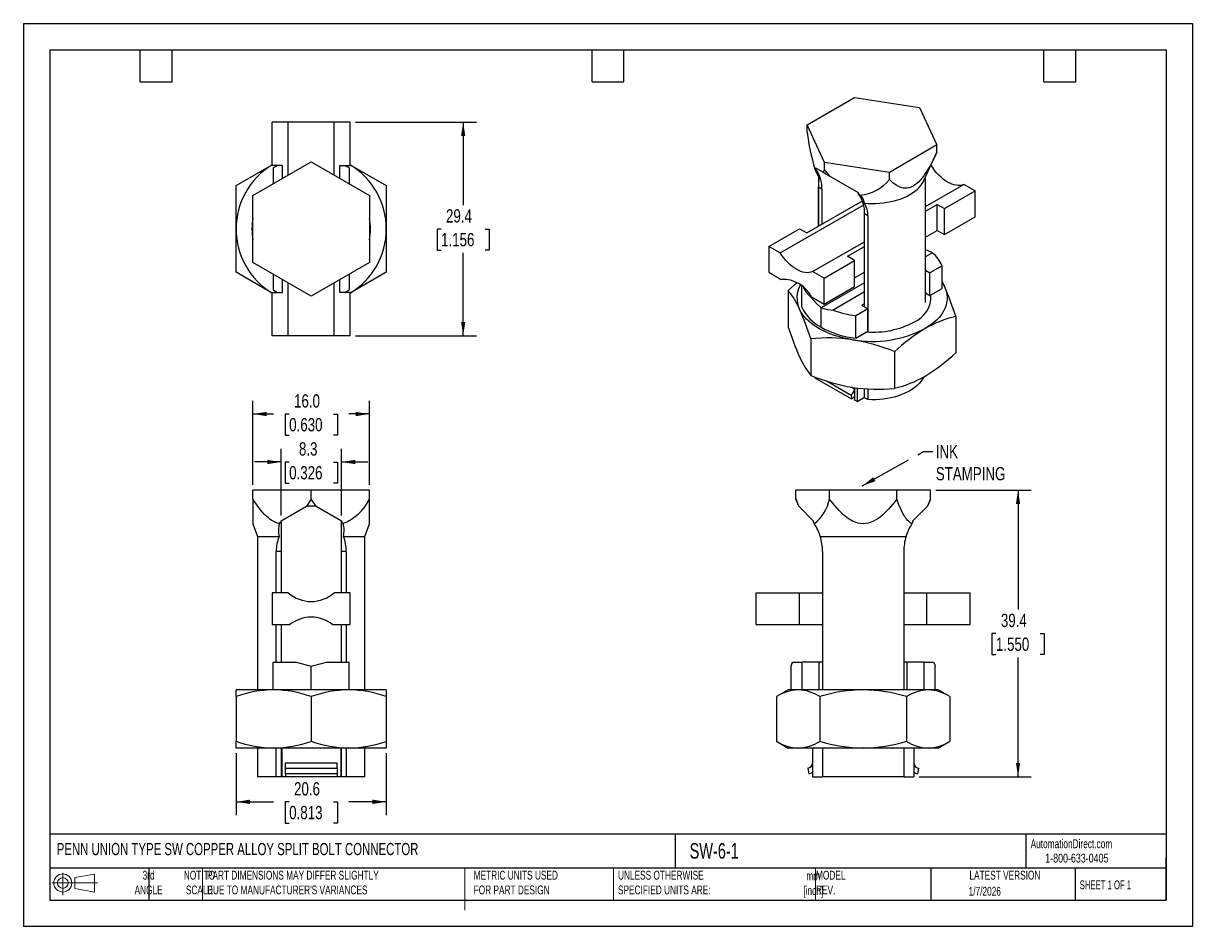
# Model space of a CAD drawing. Header units: millimetres. Extents: x 0 to 161, y 0 to 124.
import ezdxf

# ---------------------------------------------------------------- set-up
doc = ezdxf.new("R2010")
doc.units = ezdxf.units.MM
doc.header["$LTSCALE"] = 0.575
doc.linetypes.add('CENTERX2', pattern=[20.32, 12.7, -2.54, 2.54, -2.54])
doc.layers.add('DIMENSIONS', color=140, linetype='Continuous', lineweight=25)
doc.layers.add('TEXT', color=140, linetype='Continuous', lineweight=25)
doc.layers.add('SLD-DEFPOINTS', color=7, linetype='Continuous')
doc.styles.add('SLDTEXTSTYLE0', font='TXT', dxfattribs={"width": 0.7})
doc.styles.add('SLDTEXTSTYLE1', font='TXT', dxfattribs={"width": 0.65})
doc.styles.add('SLDTEXTSTYLE2', font='TXT', dxfattribs={"width": 0.75})
doc.dimstyles.new('SLDDIMSTYLE0', dxfattribs={"dimtxt": 1.825625, "dimasz": 1.89865, "dimexe": 0, "dimexo": 0.0625, "dimgap": 0.456406, "dimtad": 0, "dimtih": 1, "dimtoh": 1, "dimdec": 1, "dimrnd": 1e-09, "dimzin": 12, "dimdsep": 46, "dimtxsty": 'SLDTEXTSTYLE2', "dimsah": 1, "dimcen": 0.09, "dimadec": 0, "dimazin": 3, "dimtfac": 1, "dimtdec": 1, "dimtofl": 0, "dimtmove": 0, "dimatfit": 3, "dimfxl": 0, "dimfrac": 2, "dimtolj": 1, "dimtzin": 12, "dimarcsym": 0})
doc.dimstyles.new('SLDDIMSTYLE1', dxfattribs={"dimtxt": 1.825625, "dimasz": 1.89865, "dimexe": 0, "dimexo": 0.0625, "dimgap": 0.456406, "dimtad": 0, "dimtih": 1, "dimtoh": 1, "dimdec": 1, "dimrnd": 1e-09, "dimzin": 12, "dimdsep": 46, "dimtxsty": 'SLDTEXTSTYLE2', "dimsah": 1, "dimcen": 0.09, "dimadec": 0, "dimazin": 3, "dimtfac": 1, "dimtdec": 1, "dimtmove": 0, "dimatfit": 0, "dimfxl": 0, "dimfrac": 2, "dimtolj": 1, "dimtzin": 12, "dimarcsym": 0})
doc.dimstyles.new('SLDDIMSTYLE2', dxfattribs={"dimtxt": 1.825625, "dimasz": 1.89865, "dimexe": 0, "dimexo": 0.0625, "dimgap": 0.456406, "dimtad": 0, "dimtih": 1, "dimtoh": 1, "dimdec": 1, "dimrnd": 1e-09, "dimzin": 4, "dimdsep": 46, "dimtxsty": 'SLDTEXTSTYLE2', "dimsah": 1, "dimcen": 0.09, "dimadec": 0, "dimazin": 1, "dimtfac": 1, "dimtdec": 1, "dimtofl": 0, "dimtmove": 0, "dimatfit": 3, "dimfxl": 0, "dimfrac": 2, "dimtolj": 1, "dimtzin": 12, "dimarcsym": 0})
doc.dimstyles.new('SLDDIMSTYLE3', dxfattribs={"dimtxt": 0.18, "dimasz": 1.89865, "dimexe": 0, "dimexo": 0.0625, "dimgap": 0, "dimtad": 0, "dimtih": 1, "dimtoh": 1, "dimdec": 0, "dimrnd": 1e-09, "dimzin": 0, "dimdsep": 46, "dimtxsty": 'Standard', "dimsah": 1, "dimcen": 0.09, "dimadec": 0, "dimazin": 0, "dimtfac": 1.89865, "dimtdec": 0, "dimtofl": 0, "dimtmove": 0, "dimatfit": 3, "dimfxl": 0, "dimfrac": 2, "dimtolj": 1, "dimtzin": 0, "dimarcsym": 0})

# ---------------------------------------------------------------- blocks, each defined once
blk = doc.blocks.new('Block11')
at = {"color": 7, "linetype": 'Continuous', "lineweight": 18}
for p, q in [((0, 1.66), (6.25, 1.66)), ((1.49, 3.05), (1.49, 0)), ((3.15, 2.4), (5.85, 2.89)), ((3.15, 0.92), (3.15, 2.4)), ((5.85, 2.89), (5.85, 0.42)), ((3.15, 0.92), (5.85, 0.42))]:
    blk.add_line(p, q, dxfattribs=at)
for radius in [1.24, 0.739]:
    blk.add_circle((1.49, 1.66), radius, dxfattribs=at)
blk = doc.blocks.new('Block12')
at = {"layer": 'SLD-DEFPOINTS'}
blk.add_blockref('Block11', (0, 0), dxfattribs=at)
blk = doc.blocks.new('_D')
at = {"layer": 'DIMENSIONS'}
for p, q in [((29.23, 23.82), (29.23, 15.33)), ((49.87, 23.82), (49.87, 15.33)), ((29.23, 17.15), (34.36, 17.15)), ((36.52, 17.14), (35.96, 17.14)), ((35.96, 17.14), (35.96, 14.24)), ((42.59, 17.14), (43.14, 17.14)), ((43.14, 17.14), (43.14, 14.24)), ((49.87, 17.15), (44.74, 17.15)), ((35.96, 14.24), (36.52, 14.24)), ((43.14, 14.24), (42.59, 14.24))]:
    blk.add_line(p, q, dxfattribs=at)
for points in [[(29.23, 17.15), (31.13, 16.86), (31.13, 17.45)], [(49.87, 17.15), (47.97, 17.45), (47.97, 16.86)]]:
    blk.add_solid(points, dxfattribs=at)
at = {"layer": 'DIMENSIONS', "char_height": 1.826, "attachment_point": 1, "style": 'SLDTEXTSTYLE2'}
for s, insert in [('20.6', (37.19, 19.86)), ('0.813', (36.52, 16.59))]:
    blk.add_mtext(s, dxfattribs=dict(at, insert=insert))
blk = doc.blocks.new('_D_1')
at = {"layer": 'DIMENSIONS'}
for p, q in [((35.41, 56.52), (35.41, 65.69)), ((43.69, 56.52), (43.69, 65.69)), ((35.41, 63.86), (31.76, 63.86)), ((36.52, 63.85), (35.96, 63.85)), ((35.96, 63.85), (35.96, 60.95)), ((42.59, 63.85), (43.14, 63.85)), ((43.14, 63.85), (43.14, 60.95)), ((43.69, 63.86), (47.34, 63.86)), ((35.96, 60.95), (36.52, 60.95)), ((43.14, 60.95), (42.59, 60.95))]:
    blk.add_line(p, q, dxfattribs=at)
for points in [[(35.41, 63.86), (33.51, 64.15), (33.51, 63.57)], [(43.69, 63.86), (45.59, 63.57), (45.59, 64.15)]]:
    blk.add_solid(points, dxfattribs=at)
at = {"layer": 'DIMENSIONS', "char_height": 1.826, "attachment_point": 1, "style": 'SLDTEXTSTYLE2'}
for s, insert in [('8.3', (37.87, 66.57)), ('0.326', (36.52, 63.3))]:
    blk.add_mtext(s, dxfattribs=dict(at, insert=insert))
blk = doc.blocks.new('_D_2')
at = {"layer": 'DIMENSIONS'}
for p, q in [((31.55, 60.71), (31.55, 72.28)), ((47.55, 60.71), (47.55, 72.28)), ((31.55, 70.46), (34.36, 70.46)), ((36.52, 70.44), (35.96, 70.44)), ((35.96, 70.44), (35.96, 67.54)), ((42.59, 70.44), (43.14, 70.44)), ((43.14, 70.44), (43.14, 67.54)), ((47.55, 70.46), (44.74, 70.46)), ((35.96, 67.54), (36.52, 67.54)), ((43.14, 67.54), (42.59, 67.54))]:
    blk.add_line(p, q, dxfattribs=at)
for points in [[(31.55, 70.46), (33.45, 70.16), (33.45, 70.75)], [(47.55, 70.46), (45.65, 70.75), (45.65, 70.16)]]:
    blk.add_solid(points, dxfattribs=at)
at = {"layer": 'DIMENSIONS', "char_height": 1.826, "attachment_point": 1, "style": 'SLDTEXTSTYLE2'}
for s, insert in [('16.0', (37.19, 73.17)), ('0.630', (36.52, 69.9))]:
    blk.add_mtext(s, dxfattribs=dict(at, insert=insert))
blk = doc.blocks.new('_D_3')
at = {"layer": 'DIMENSIONS'}
for p, q in [((45.64, 110.57), (62.25, 110.57)), ((60.43, 110.57), (60.43, 99.17)), ((57.39, 95.87), (56.84, 95.87)), ((56.84, 95.87), (56.84, 92.97)), ((63.46, 95.87), (64.02, 95.87)), ((64.02, 95.87), (64.02, 92.97)), ((56.84, 92.97), (57.39, 92.97)), ((60.43, 81.2), (60.43, 92.6)), ((64.02, 92.97), (63.46, 92.97)), ((45.64, 81.2), (62.25, 81.2))]:
    blk.add_line(p, q, dxfattribs=at)
for points in [[(60.43, 110.57), (60.14, 108.67), (60.72, 108.67)], [(60.43, 81.2), (60.72, 83.1), (60.14, 83.1)]]:
    blk.add_solid(points, dxfattribs=at)
at = {"layer": 'DIMENSIONS', "char_height": 1.826, "attachment_point": 1, "style": 'SLDTEXTSTYLE2'}
for s, insert in [('29.4', (58.07, 98.6)), ('1.156', (57.39, 95.33))]:
    blk.add_mtext(s, dxfattribs=dict(at, insert=insert))
blk = doc.blocks.new('_D_4')
at = {"layer": 'DIMENSIONS'}
for p, q in [((125.36, 59.98), (138.49, 59.98)), ((136.67, 59.98), (136.67, 43.58)), ((133.63, 40.28), (133.08, 40.28)), ((133.08, 40.28), (133.08, 37.38)), ((139.7, 40.28), (140.26, 40.28)), ((140.26, 40.28), (140.26, 37.38)), ((133.08, 37.38), (133.63, 37.38)), ((136.67, 20.61), (136.67, 37.01)), ((140.26, 37.38), (139.7, 37.38)), ((123.09, 20.61), (138.49, 20.61))]:
    blk.add_line(p, q, dxfattribs=at)
for points in [[(136.67, 59.98), (136.38, 58.08), (136.96, 58.08)], [(136.67, 20.61), (136.96, 22.51), (136.38, 22.51)]]:
    blk.add_solid(points, dxfattribs=at)
at = {"layer": 'DIMENSIONS', "char_height": 1.826, "attachment_point": 1, "style": 'SLDTEXTSTYLE2'}
for s, insert in [('39.4', (134.31, 43)), ('1.550', (133.63, 39.73))]:
    blk.add_mtext(s, dxfattribs=dict(at, insert=insert))

msp = doc.modelspace()

# ---------------------------------------------------------------- linework, layer by layer
at = {"color": 7, "linetype": 'Continuous'}
for p, q in [((0, 124.14), (0, 0)), ((0, 124.14), (160.66, 124.14)), ((160.66, 124.14), (160.66, 0)), ((160.66, 0), (0, 0))]:
    msp.add_line(p, q, dxfattribs=at)
for p, q in [((107.68, 110.19), (114.21, 113.96)), ((114.21, 113.96), (123.14, 112.58)), ((123.14, 112.58), (125.53, 107.43)), ((36.4, 110.57), (34.19, 110.57)), ((34.19, 104.62), (34.19, 110.57)), ((36.4, 103.31), (36.4, 110.57)), ((42.7, 110.57), (36.4, 110.57)), ((42.7, 103.31), (42.7, 110.57)), ((44.91, 110.57), (42.7, 110.57)), ((44.91, 104.62), (44.91, 110.57)), ((110.07, 105.04), (107.68, 110.19)), ((107.68, 109.21), (107.68, 110.19)), ((125.53, 107.43), (119, 103.66)), ((123.72, 102.53), (125.53, 106.46)), ((125.53, 106.45), (125.53, 107.43)), ((29.23, 101.84), (34.19, 104.71)), ((31.55, 100.51), (39.55, 105.13)), ((35.62, 104.62), (34.19, 104.62)), ((35.62, 102.85), (35.62, 104.62)), ((39.55, 105.13), (47.55, 100.51)), ((43.49, 104.62), (44.91, 104.62)), ((43.49, 102.85), (43.49, 104.62)), ((44.91, 104.71), (49.87, 101.84)), ((110.07, 104.06), (110.07, 105.04)), ((119, 103.66), (110.07, 105.04)), ((124.64, 104.51), (124.76, 104.58)), ((124.76, 104.58), (124.69, 104.62)), ((34.33, 104.28), (34.33, 102.11)), ((44.77, 104.28), (44.77, 102.11)), ((108.84, 104.28), (109.88, 103.68)), ((108.84, 104.15), (108.84, 104.28)), ((109.24, 103.19), (109.24, 96.26)), ((110.07, 104.06), (109.88, 103.68)), ((110.81, 103.14), (110.07, 104.06)), ((110.81, 103.14), (114.69, 100.9)), ((119, 102.68), (119, 103.66)), ((123.97, 85.78), (123.97, 103.07)), ((29.23, 95.89), (29.23, 101.84)), ((34.33, 102.13), (34.27, 102.08)), ((44.83, 102.08), (44.77, 102.13)), ((49.87, 101.84), (49.87, 95.89)), ((109.73, 101.35), (109.26, 101.62)), ((109.26, 96.28), (109.26, 101.62)), ((109.73, 101.35), (109.73, 96.55)), ((123.97, 98.98), (129.22, 102.01)), ((130.78, 101.11), (129.22, 102.01)), ((31.55, 91.27), (31.55, 100.51)), ((47.55, 100.51), (47.55, 91.27)), ((107.65, 95.35), (115.29, 99.76)), ((114.69, 100.9), (114.69, 100.77)), ((126.57, 98.68), (130.78, 101.11)), ((130.78, 97.54), (130.78, 101.11)), ((104, 92.59), (115.46, 99.21)), ((123.97, 98.34), (125.56, 99.26)), ((125.56, 99.26), (126.57, 98.68)), ((125.56, 95.69), (125.56, 99.26)), ((126.57, 95.11), (126.57, 98.68)), ((116.05, 97.7), (115.58, 97.97)), ((115.58, 85.18), (115.58, 97.97)), ((116.05, 97.7), (116.05, 81.73)), ((126.57, 95.11), (130.78, 97.54)), ((29.23, 89.93), (29.23, 95.89)), ((31.55, 95.89), (31.42, 95.89)), ((47.55, 95.89), (47.69, 95.89)), ((49.87, 95.89), (49.87, 89.93)), ((102.43, 93.49), (106.64, 95.92)), ((106.64, 95.92), (107.65, 95.35)), ((123.97, 94.78), (125.56, 95.69)), ((125.56, 95.69), (126.57, 95.11)), ((102.43, 93.49), (102.43, 89.93)), ((104, 92.59), (102.43, 93.49)), ((108.45, 90.02), (115.58, 94.14)), ((113.22, 92.13), (115.58, 93.5)), ((114.22, 91.55), (113.22, 92.13)), ((124.91, 92.62), (123.97, 92.07)), ((39.55, 86.65), (31.55, 91.27)), ((47.55, 91.27), (39.55, 86.65)), ((110.01, 89.12), (108.45, 90.02)), ((110.01, 89.12), (114.22, 91.55)), ((114.22, 87.99), (114.22, 91.55)), ((123.97, 90.21), (124.57, 89.86)), ((126.23, 90.82), (124.57, 89.86)), ((126.23, 87.71), (126.23, 90.82)), ((34.19, 87.07), (29.23, 89.93)), ((34.27, 89.7), (34.33, 89.65)), ((34.33, 89.66), (34.33, 87.5)), ((35.62, 87.16), (35.62, 88.92)), ((36.4, 81.2), (36.4, 88.47)), ((42.7, 81.2), (42.7, 88.47)), ((43.49, 87.16), (43.49, 88.92)), ((44.77, 89.65), (44.83, 89.7)), ((44.77, 89.66), (44.77, 87.5)), ((49.87, 89.93), (44.91, 87.07)), ((102.43, 89.93), (104.14, 88.94)), ((115.58, 88.48), (109.62, 85.03)), ((110.01, 85.56), (110.01, 89.12)), ((114.22, 89.15), (115.58, 89.93)), ((124.57, 86.75), (124.57, 89.86)), ((34.19, 81.2), (34.19, 87.16)), ((34.19, 87.16), (35.62, 87.16)), ((44.91, 87.16), (43.49, 87.16)), ((44.91, 81.2), (44.91, 87.16)), ((105.1, 87.44), (105.1, 82.41)), ((106.98, 85.12), (106.98, 88.03)), ((110.01, 85.56), (114.22, 87.99)), ((115.58, 87.23), (111.25, 84.73)), ((123.97, 87.1), (124.57, 86.75)), ((124.57, 86.75), (126.23, 87.71)), ((108.3, 86.54), (110.01, 85.56)), ((108.4, 86.49), (108.3, 86.43)), ((115.58, 85.62), (115.2, 85.4)), ((115.2, 85.4), (116.02, 84.93)), ((109.62, 82.38), (109.62, 85.03)), ((116.02, 84.93), (114.36, 83.97)), ((114.36, 80.86), (114.36, 83.97)), ((116.02, 81.82), (116.02, 84.93)), ((128.11, 83.88), (128.11, 78.85)), ((36.4, 81.2), (34.19, 81.2)), ((42.7, 81.2), (36.4, 81.2)), ((44.91, 81.2), (42.7, 81.2)), ((108.18, 80.8), (108.18, 75.77)), ((114.36, 80.86), (116.02, 81.82)), ((119.69, 79.02), (119.69, 73.99)), ((108.81, 75.4), (108.79, 75.54)), ((113.84, 72.49), (108.81, 75.4)), ((110.45, 74.95), (113.74, 73.05)), ((113.79, 74.15), (114.19, 73.92)), ((114.19, 73.92), (114.19, 72.85)), ((114.55, 74.05), (114.55, 72.16)), ((115.58, 72.7), (115.58, 73.95)), ((116.05, 73.91), (116.05, 72.43)), ((113.74, 73.05), (113.84, 72.49)), ((114.19, 72.85), (114.19, 72.37)), ((114.55, 72.16), (114.19, 72.37)), ((114.55, 72.16), (115.58, 72.76)), ((116.05, 72.43), (115.58, 72.7)), ((31.55, 58.77), (31.55, 59.98)), ((39.55, 59.98), (31.55, 59.98)), ((39.55, 58.77), (39.55, 59.98)), ((47.55, 59.98), (39.55, 59.98)), ((47.55, 58.77), (47.55, 59.98)), ((106.15, 58.77), (106.15, 59.98)), ((110.77, 59.98), (106.15, 59.98)), ((110.77, 58.77), (110.77, 59.98)), ((120.01, 59.98), (110.77, 59.98)), ((120.01, 58.77), (120.01, 59.98)), ((124.63, 59.98), (120.01, 59.98)), ((124.63, 58.77), (124.63, 59.98)), ((39.55, 58.77), (38.89, 57.79)), ((38.89, 57.79), (38.98, 57.85)), ((38.98, 57.85), (40.12, 57.85)), ((40.21, 57.79), (39.55, 58.77)), ((40.12, 57.85), (40.21, 57.79)), ((106.15, 58.78), (106.49, 57.85)), ((106.53, 57.79), (106.15, 58.77)), ((106.49, 57.85), (106.5, 57.85)), ((124.63, 58.77), (124.24, 57.79)), ((124.27, 57.85), (124.29, 57.85)), ((124.29, 57.85), (124.63, 58.77)), ((35.41, 55.78), (38.89, 57.79)), ((40.21, 57.79), (43.69, 55.78)), ((106.53, 57.79), (108.54, 55.78)), ((122.23, 55.78), (124.24, 57.79)), ((31.55, 55.37), (32.19, 53.63)), ((35.41, 55.62), (35.41, 55.78)), ((35.41, 55.62), (35.41, 51.56)), ((43.69, 55.78), (43.69, 55.62)), ((43.69, 51.56), (43.69, 55.62)), ((46.92, 53.63), (47.55, 55.37)), ((108.54, 55.78), (108.54, 55.62)), ((122.23, 55.62), (122.23, 55.78)), ((32.19, 53.63), (32.19, 32.55)), ((32.19, 53.63), (35.13, 53.63)), ((43.98, 53.63), (46.92, 53.63)), ((46.92, 32.55), (46.92, 53.63)), ((109.5, 53.63), (121.28, 53.63)), ((35.41, 51.56), (34.75, 51.56)), ((34.75, 45.88), (34.75, 51.56)), ((35.41, 51.56), (35.41, 45.88)), ((44.36, 51.56), (43.69, 51.56)), ((43.69, 45.88), (43.69, 51.56)), ((44.36, 51.56), (44.36, 45.88)), ((109.8, 51.56), (109.8, 32.55)), ((120.97, 51.56), (120.97, 32.55)), ((36.4, 45.88), (34.19, 45.88)), ((34.19, 45.88), (34.19, 41.52)), ((44.91, 45.88), (42.7, 45.88)), ((44.91, 41.52), (44.91, 45.88)), ((100.7, 41.52), (100.7, 45.88)), ((100.7, 45.88), (106.66, 45.88)), ((106.66, 41.52), (106.66, 45.88)), ((106.66, 45.88), (109.8, 45.88)), ((120.97, 45.88), (124.12, 45.88)), ((124.12, 41.52), (124.12, 45.88)), ((124.12, 45.88), (130.07, 45.88)), ((130.07, 41.52), (130.07, 45.88)), ((34.19, 41.52), (36.61, 41.52)), ((34.75, 36.36), (34.75, 41.52)), ((35.41, 41.52), (35.41, 36.36)), ((42.49, 41.52), (44.91, 41.52)), ((43.69, 36.36), (43.69, 41.52)), ((44.36, 41.52), (44.36, 36.36)), ((100.7, 41.52), (106.66, 41.52)), ((106.66, 41.52), (109.8, 41.52)), ((120.97, 41.52), (124.12, 41.52)), ((124.12, 41.52), (130.07, 41.52)), ((34.33, 32.55), (34.33, 36.36)), ((34.33, 36.36), (37.47, 36.36)), ((37.47, 36.36), (39.55, 35.8)), ((39.55, 35.8), (41.64, 36.36)), ((39.55, 32.55), (39.55, 35.8)), ((41.64, 36.36), (44.77, 36.36)), ((44.77, 32.55), (44.77, 36.36)), ((105.51, 32.55), (105.51, 35.8)), ((105.73, 36.36), (107, 36.36)), ((107, 32.55), (107, 36.36)), ((109.34, 36.36), (107, 36.36)), ((109.34, 32.55), (109.34, 36.36)), ((109.8, 36.36), (109.34, 36.36)), ((121.43, 36.36), (120.97, 36.36)), ((121.43, 32.55), (121.43, 36.36)), ((123.78, 36.36), (121.43, 36.36)), ((123.78, 32.55), (123.78, 36.36)), ((123.78, 36.36), (125.04, 36.36)), ((125.27, 32.55), (125.27, 35.8)), ((29.23, 31.63), (29.23, 32.55)), ((34.39, 32.55), (29.23, 32.55)), ((44.71, 32.55), (34.39, 32.55)), ((49.87, 32.55), (44.71, 32.55)), ((49.87, 32.55), (49.87, 31.63)), ((105.07, 32.55), (103.47, 31.62)), ((106.45, 32.55), (105.07, 32.55)), ((115.39, 32.55), (106.45, 32.55)), ((124.32, 32.55), (115.39, 32.55)), ((125.71, 32.55), (124.32, 32.55)), ((127.3, 31.62), (125.71, 32.55)), ((29.23, 31.63), (29.23, 25.47)), ((39.55, 31.63), (39.55, 25.47)), ((49.87, 31.63), (49.87, 25.47)), ((103.47, 31.63), (103.47, 25.47)), ((109.43, 31.63), (109.43, 25.47)), ((121.34, 31.63), (121.34, 25.47)), ((127.3, 31.63), (127.3, 25.47)), ((29.23, 24.55), (29.23, 25.47)), ((34.39, 24.55), (29.23, 24.55)), ((32.19, 24.55), (32.19, 20.61)), ((44.71, 24.55), (34.39, 24.55)), ((34.75, 20.61), (34.75, 24.55)), ((35.41, 24.55), (35.41, 20.61)), ((35.49, 24.55), (35.49, 20.61)), ((43.62, 24.55), (43.62, 20.61)), ((43.69, 20.61), (43.69, 24.55)), ((44.36, 24.55), (44.36, 20.61)), ((49.87, 24.55), (44.71, 24.55)), ((46.92, 20.61), (46.92, 24.55)), ((49.87, 25.47), (49.87, 24.55)), ((103.47, 25.47), (105.07, 24.55)), ((106.45, 24.55), (105.07, 24.55)), ((115.39, 24.55), (106.45, 24.55)), ((108.41, 24.55), (108.41, 20.61)), ((109.8, 24.55), (109.8, 20.61)), ((124.32, 24.55), (115.39, 24.55)), ((120.97, 24.55), (120.97, 20.61)), ((122.36, 24.55), (122.36, 20.61)), ((125.71, 24.55), (124.32, 24.55)), ((125.71, 24.55), (127.3, 25.47)), ((36, 21.76), (36, 22.51)), ((36, 22.51), (43.11, 22.51)), ((43.11, 21.76), (43.11, 22.51)), ((36, 21.76), (43.11, 21.76)), ((36, 21.01), (36, 21.76)), ((43.11, 21.01), (36, 21.01)), ((36, 21.01), (36, 20.61)), ((43.11, 21.76), (43.11, 21.01)), ((43.11, 21.01), (43.11, 20.61)), ((107.78, 21.76), (107.92, 21.01)), ((122.99, 21.76), (122.86, 21.01)), ((34.75, 20.61), (32.19, 20.61)), ((35.41, 20.61), (34.75, 20.61)), ((36, 20.61), (35.49, 20.61)), ((43.11, 20.61), (36, 20.61)), ((43.62, 20.61), (43.11, 20.61)), ((44.36, 20.61), (43.69, 20.61)), ((46.92, 20.61), (44.36, 20.61)), ((108.41, 20.61), (109.8, 20.61)), ((120.97, 20.61), (109.8, 20.61)), ((120.97, 20.61), (122.36, 20.61))]:
    msp.add_line(p, q)
at = {"color": 140, "linetype": 'Continuous', "lineweight": 18}
for p, q in [((24.63, 8.03), (24.63, 3.65)), ((60.65, 8.03), (60.65, 3.65)), ((60.65, 6.67), (60.65, 2.28)), ((81.07, 8.03), (81.07, 3.65)), ((108.85, 8.03), (108.85, 3.65))]:
    msp.add_line(p, q, dxfattribs=at)
at = {"flags": 128}
for points in [[(125.53, 106.45), (125.33, 106.02), (125.13, 105.61), (124.93, 105.21), (124.73, 104.84), (124.53, 104.49), (124.34, 104.15), (124.14, 103.84), (123.93, 103.5), (123.71, 103.2), (123.49, 102.91), (123.28, 102.66), (123.02, 102.38), (122.77, 102.15), (122.51, 101.95), (122.26, 101.78), (122.01, 101.66), (121.75, 101.56), (121.58, 101.52), (121.41, 101.5), (121.24, 101.49), (121.07, 101.49), (120.9, 101.51), (120.72, 101.55), (120.55, 101.6), (120.38, 101.67), (119.92, 101.91), (119.46, 102.25), (119, 102.68)], [(34.93, 104.62), (34.7, 104.49), (34.33, 104.28)], [(44.77, 104.28), (44.41, 104.49), (44.18, 104.62)], [(129.22, 102.01), (128.98, 101.93), (128.73, 101.88), (128.46, 101.87), (128.18, 101.89), (127.89, 101.95), (127.59, 102.04), (127.29, 102.16), (126.99, 102.32), (126.69, 102.52), (126.38, 102.74), (126.09, 102.99), (125.8, 103.26), (125.52, 103.56), (125.25, 103.88), (125, 104.23), (124.76, 104.58)], [(108.76, 104.13), (108.8, 104.14), (108.84, 104.15)], [(109.88, 103.68), (109.9, 103.68), (109.92, 103.68)], [(110.73, 103.21), (110.77, 103.17), (110.81, 103.14)], [(115.57, 99.42), (116.09, 99.39), (116.62, 99.38), (117.14, 99.39), (117.66, 99.42), (118.18, 99.47), (118.69, 99.55), (119.19, 99.64), (119.67, 99.76), (120.14, 99.9), (120.59, 100.05), (121.02, 100.22), (121.43, 100.41), (121.81, 100.62), (122.17, 100.84), (122.5, 101.08), (122.8, 101.33), (123.07, 101.59), (123.3, 101.86), (123.51, 102.14), (123.67, 102.43), (123.72, 102.53)], [(114.69, 100.77), (114.85, 100.65), (114.96, 100.55)], [(108.45, 90.02), (108.21, 89.94), (107.96, 89.89), (107.69, 89.88), (107.41, 89.9), (107.12, 89.96), (106.83, 90.05), (106.53, 90.18), (106.22, 90.34), (105.92, 90.53), (105.62, 90.75), (105.32, 91), (105.03, 91.27), (104.75, 91.57), (104.49, 91.9), (104.23, 92.24), (104, 92.59)], [(124.91, 92.62), (124.21, 92.91), (123.97, 92.98)], [(105.1, 87.44), (105.95, 88.2), (106.33, 88.51)], [(126.23, 88.65), (126.27, 88.59), (126.57, 87.96)], [(126.23, 88.56), (126.39, 88.31), (126.57, 87.96)], [(34.33, 87.5), (34.7, 87.28), (34.93, 87.16)], [(44.18, 87.16), (44.41, 87.28), (44.77, 87.5)], [(126.57, 87.96), (126.72, 87.6), (126.83, 87.24), (126.89, 86.87), (126.92, 86.51), (126.91, 86.14), (126.86, 85.77), (126.78, 85.41), (126.65, 85.05), (126.49, 84.7), (126.28, 84.35), (126.05, 84.01), (125.77, 83.68), (125.46, 83.36), (125.12, 83.05), (124.74, 82.75), (124.34, 82.47), (123.9, 82.2)], [(108.3, 86.43), (109, 85.63), (109.62, 85.03)], [(113.94, 80.66), (113.33, 80.77), (112.73, 80.89), (112.15, 81.04), (111.58, 81.21), (111.04, 81.4), (110.51, 81.61), (110.01, 81.83), (109.54, 82.07), (109.09, 82.33), (108.67, 82.61), (108.28, 82.9), (107.92, 83.2), (107.59, 83.51), (107.3, 83.84), (107.04, 84.18), (106.82, 84.52), (106.64, 84.87)], [(109.62, 85.03), (110.5, 84.84), (111.25, 84.73)], [(123.72, 75.56), (123.68, 75.48), (123.51, 75.19), (123.31, 74.91), (123.08, 74.63), (122.81, 74.37), (122.51, 74.12), (122.17, 73.88), (121.81, 73.66), (121.43, 73.45), (121.02, 73.26), (120.58, 73.09), (120.13, 72.93), (119.66, 72.79), (119.17, 72.68), (118.67, 72.58), (118.15, 72.51), (117.63, 72.45), (117.11, 72.42), (116.58, 72.41), (116.05, 72.43)], [(35.17, 55.41), (34.89, 55.47), (34.61, 55.58), (34.33, 55.71), (34.05, 55.88), (33.86, 56.02), (33.67, 56.17), (33.48, 56.33), (33.29, 56.51), (33.1, 56.71), (32.59, 57.3), (32.08, 57.98), (31.55, 58.77)], [(31.55, 58.77), (31.55, 58.39), (31.55, 58.03), (31.55, 57.69), (31.55, 57.37), (31.55, 57.08), (31.55, 56.81), (31.55, 56.56), (31.55, 56.3), (31.55, 56.08), (31.55, 55.89), (31.55, 55.72), (31.55, 55.57), (31.55, 55.46), (31.55, 55.39), (31.55, 55.37)], [(47.55, 55.37), (47.55, 55.37), (47.55, 55.4), (47.55, 55.46), (47.55, 55.53), (47.55, 55.62), (47.55, 55.73), (47.55, 55.86), (47.55, 56), (47.55, 56.17), (47.55, 56.36), (47.55, 56.56), (47.55, 57.18), (47.55, 57.92), (47.55, 58.77)], [(106.5, 57.85), (106.52, 57.82), (106.53, 57.79)], [(120.01, 58.77), (119.72, 58.39), (119.44, 58.03), (119.15, 57.69), (118.87, 57.37), (118.6, 57.08), (118.32, 56.81), (118.05, 56.56), (117.74, 56.3), (117.43, 56.08), (117.12, 55.89), (116.82, 55.72), (116.46, 55.57), (116.1, 55.46), (115.74, 55.39), (115.38, 55.37), (115.02, 55.4), (114.66, 55.46), (114.42, 55.53), (114.18, 55.62), (113.94, 55.73), (113.7, 55.86), (113.45, 56), (113.21, 56.17), (112.96, 56.36), (112.72, 56.56), (112.08, 57.18), (111.43, 57.92), (110.77, 58.77)], [(122.09, 55.41), (121.93, 55.47), (121.77, 55.58), (121.61, 55.71), (121.45, 55.88), (121.34, 56.02), (121.23, 56.17), (121.12, 56.33), (121.01, 56.51), (120.9, 56.71), (120.61, 57.3), (120.31, 57.98), (120.01, 58.77)], [(124.24, 57.79), (124.26, 57.82), (124.27, 57.85)], [(35.17, 55.41), (35.3, 55.53), (35.41, 55.62)], [(43.69, 55.62), (43.83, 55.5), (43.94, 55.41)], [(108.54, 55.62), (108.62, 55.5), (108.68, 55.41)], [(122.23, 55.62), (122.15, 55.5), (122.09, 55.41)], [(105.51, 35.8), (105.58, 36.11), (105.73, 36.36)], [(125.04, 36.36), (125.22, 36.05), (125.27, 35.8)]]:
    msp.add_lwpolyline(points, dxfattribs=at)
for centre, radius, start, end in [((134.64, 112.29), 27.13, 186.526, 197.5053), ((39.55, 95.89), 10.32, 121.2807, 180), ((39.55, 95.89), 10.32, 0, 58.7193), ((92.74, 95.44), 18.22, 24.5991, 28.4736), ((105.63, 101.58), 4.1, 356.7736, 38.6896), ((121.88, 101.86), 12.62, 174.6651, 181.0578), ((114.51, 110.7), 8.39, 236.8136, 243.1918), ((114.44, 106.44), 5.92, 275.1194, 320.4535), ((111.49, 98.2), 4.1, 356.7736, 38.6896), ((113.64, 99.11), 1.96, 8.9241, 47.3027), ((112.65, 97.67), 3.4, 0.557, 30.9433), ((39.55, 95.89), 8.14, 169.5503, 180), ((39.55, 95.89), 8.14, 0, 10.4497), ((39.55, 95.89), 10.32, 180, 238.7193), ((39.55, 95.89), 8.14, 180, 190.4497), ((39.55, 95.89), 10.32, 301.2807, 0), ((39.55, 95.89), 8.14, 349.5503, 0), ((121.7, 88.88), 4.93, 23.2077, 49.3475), ((104.41, 84.6), 4.35, 26.5035, 93.5018), ((95.48, 79.92), 12.21, 23.9196, 38.0158), ((109.91, 86.42), 3.62, 150.3501, 205.2691), ((111.73, 90.36), 5.21, 208.1345, 228.8858), ((120.86, 86.64), 3.85, 292.8542, 2.8131), ((91.51, 72.36), 38.37, 17.4736, 23.9822), ((72.64, 69.68), 37.24, 17.3746, 24.0812), ((112.3, 87.6), 5.87, 205.0093, 242.7946), ((116.23, 98.35), 14.5, 249.9087, 262.6015), ((131.78, 68.57), 15.74, 103.453, 120.016), ((140.64, 93.53), 37.24, 197.3746, 204.0812), ((115.89, 93.78), 13.01, 241.1767, 263.2585), ((116.62, 96.28), 15.85, 260.2465, 297.3396), ((116.75, 93.72), 12.02, 265.8637, 297.8111), ((136.81, 60.74), 25.04, 121.0346, 133.1389), ((110.5, 57.24), 23.67, 81.6461, 95.6147), ((109.65, 54.75), 26.27, 67.5269, 80.6094), ((110.99, 97.13), 25.04, 301.0346, 313.1389), ((117.8, 83.29), 12.21, 203.9196, 218.0158), ((118.22, 100.04), 26.27, 247.5269, 260.6094), ((116.03, 89.3), 15.74, 283.453, 300.016), ((113, 73.98), 1.19, 308.6908, 357.0927), ((117.37, 97.54), 23.67, 261.6461, 275.6147), ((112.49, 74.2), 2.17, 308.3585, 321.5031), ((41.45, 61.71), 6.77, 291.5633, 334.3476), ((105.03, 60), 5.87, 308.4584, 347.9357), ((38.64, 54.44), 3.6, 164.4308, 193.0368), ((40.47, 54.44), 3.6, 346.9638, 15.5685), ((102.66, 51.56), 7.14, 16.8128, 32.5759), ((128.1, 51.57), 7.13, 147.4168, 163.1945), ((40.32, 51.61), 5.57, 158.7287, 180.4467), ((38.79, 51.61), 5.57, 359.5509, 21.2737), ((102.67, 51.57), 7.13, 359.9934, 16.8194), ((128.11, 51.56), 7.14, 163.1872, 180), ((39.55, 49.45), 4.76, 228.5904, 311.4096), ((39.55, 37.77), 4.76, 51.8751, 128.1249), ((34.65, 16.19), 16.36, 90.9098, 109.3463), ((34.17, 16.41), 16.14, 70.5286, 89.2152), ((44.97, 16.19), 16.36, 90.9098, 109.3463), ((44.49, 16.41), 16.14, 70.5286, 89.2152), ((106.69, 26.49), 6.06, 92.2811, 122.1031), ((106.25, 26.61), 5.94, 57.5936, 88.0222), ((115.66, 11.04), 21.51, 90.739, 106.8489), ((115.15, 11.3), 21.24, 73.0494, 89.3627), ((124.56, 26.49), 6.06, 92.2811, 122.1031), ((124.12, 26.61), 5.94, 57.5936, 88.0222), ((34.61, 40.69), 16.14, 250.5286, 269.2152), ((34.13, 40.9), 16.36, 270.9098, 289.3463), ((44.93, 40.69), 16.14, 250.5286, 269.2152), ((44.45, 40.9), 16.36, 270.9098, 289.3463), ((106.66, 30.48), 5.94, 237.5936, 268.0222), ((106.21, 30.6), 6.06, 272.2811, 302.1031), ((115.62, 45.79), 21.24, 253.0494, 269.3627), ((115.11, 46.06), 21.51, 270.739, 286.8489), ((124.53, 30.48), 5.94, 237.5936, 268.0222), ((124.08, 30.6), 6.06, 272.2811, 302.1031), ((107.65, 22.51), 0.762, 280, 0), ((123.12, 22.51), 0.762, 180, 260), ((107.65, 22.51), 1.52, 280, 300), ((123.12, 22.51), 1.52, 240, 260)]:
    msp.add_arc(centre, radius, start, end)
at = {"layer": 'TEXT'}
for p, q in [((3.65, 120.49), (157, 120.49)), ((3.65, 120.49), (3.65, 3.65)), ((16.07, 116.11), (16.07, 120.49)), ((20.45, 116.11), (20.45, 120.49)), ((78.14, 116.11), (78.14, 120.49)), ((82.52, 116.11), (82.52, 120.49)), ((140.21, 116.11), (140.21, 120.49)), ((144.59, 116.11), (144.59, 120.49)), ((157, 120.49), (157, 3.65)), ((16.07, 116.11), (20.45, 116.11)), ((78.14, 116.11), (82.52, 116.11)), ((140.21, 116.11), (144.59, 116.11)), ((157, 12.72), (3.65, 12.72)), ((89.56, 12.72), (89.56, 8.03)), ((137.76, 12.72), (137.76, 8.03)), ((157, 3.65), (157, 9.49)), ((157, 8.03), (3.65, 8.03)), ((17.25, 8.03), (17.25, 3.65)), ((124.67, 8.03), (124.67, 3.65)), ((144.53, 8.03), (144.53, 3.65)), ((3.65, 3.65), (157, 3.65))]:
    msp.add_line(p, q, dxfattribs=at)

# ---------------------------------------------------------------- block references
at = {"layer": 'SLD-DEFPOINTS'}
msp.add_blockref('Block12', (3.93, 4.34), dxfattribs=at)

# ---------------------------------------------------------------- texts
at = {"layer": 'TEXT', "linetype": 'CENTERX2', "lineweight": 18}
for s, insert, char_height, attachment_point, style in [('INK^JSTAMPING', (125.37, 66.21), 1.8256, 1, 'SLDTEXTSTYLE2'), ('PENN UNION TYPE SW COPPER ALLOY SPLIT BOLT CONNECTOR', (4.58, 11.5), 1.6735, 1, 'SLDTEXTSTYLE0'), ('SW-6-1', (91.54, 11.48), 2.13, 1, 'SLDTEXTSTYLE0'), ('AutomationDirect.com', (138.4, 12), 1.2171, 1, 'SLDTEXTSTYLE0'), ('1-800-633-0405', (140.41, 10.03), 1.2171, 1, 'SLDTEXTSTYLE2'), ('3rd^JANGLE', (17.21, 7.68), 1.217, 2, 'SLDTEXTSTYLE0'), ('NOT TO^JSCALE', (24.2, 7.68), 1.2171, 2, 'SLDTEXTSTYLE0'), ("PART DIMENSIONS MAY DIFFER SLIGHTLY ^JDUE TO MANUFACTURER'S VARIANCES", (25.22, 7.68), 1.2171, 1, 'SLDTEXTSTYLE0'), ('METRIC UNITS USED ^JFOR PART DESIGN', (61.87, 7.68), 1.2171, 1, 'SLDTEXTSTYLE0'), ('UNLESS OTHERWISE ^JSPECIFIED UNITS ARE:', (81.7, 7.68), 1.2171, 1, 'SLDTEXTSTYLE0'), ('mm^J[inch]', (108.53, 7.59), 1.217, 2, 'SLDTEXTSTYLE0'), ('MODEL ^JREV.', (108.91, 7.68), 1.2171, 1, 'SLDTEXTSTYLE0'), ('LATEST VERSION', (134.87, 7.68), 1.2171, 2, 'SLDTEXTSTYLE0'), ('1/7/2026', (132.1, 5.47), 1.217, 2, 'SLDTEXTSTYLE0'), ('SHEET 1 OF 1', (145.15, 6.35), 1.2171, 1, 'SLDTEXTSTYLE1')]:
    msp.add_mtext(s, dxfattribs=dict(at, insert=insert, char_height=char_height, attachment_point=attachment_point, style=style))

# ---------------------------------------------------------------- dimensions: what is measured, and where the dimension line sits
at = {"layer": 'DIMENSIONS'}
for base, p1, p2, picture, middle in [((60.43, 81.2), (44.91, 110.57), (44.91, 81.2), '_D_3', (60.43, 95.89)), ((136.67, 20.61), (124.63, 59.98), (122.36, 20.61), '_D_4', (136.67, 40.29))]:
    dim = msp.add_linear_dim(base=base, p1=p1, p2=p2, angle=90, dimstyle='SLDDIMSTYLE0', dxfattribs=at)
    dim.commit()
    dim.dimension.update_dxf_attribs({"geometry": picture, "text_midpoint": middle, "dimtype": 160})
for base, p1, p2, dimstyle, picture, middle in [((47.55, 70.46), (31.55, 59.98), (47.55, 59.98), 'SLDDIMSTYLE2', '_D_2', (39.55, 70.46)), ((43.69, 63.86), (35.41, 55.78), (43.69, 55.78), 'SLDDIMSTYLE1', '_D_1', (39.55, 63.86)), ((49.87, 17.15), (29.23, 24.55), (49.87, 24.55), 'SLDDIMSTYLE0', '_D', (39.55, 17.15))]:
    dim = msp.add_linear_dim(base=base, p1=p1, p2=p2, dimstyle=dimstyle, dxfattribs=at)
    dim.commit()
    dim.dimension.update_dxf_attribs({"geometry": picture, "text_midpoint": middle, "dimtype": 160})

# ---------------------------------------------------------------- leaders
at = {"layer": 'TEXT', "linetype": 'CENTERX2', "lineweight": 18}
msp.add_leader([(115.26, 60.57), (123.69, 65.29), (124.97, 65.29)], dimstyle='SLDDIMSTYLE3', dxfattribs=at)

doc.saveas('drawing.dxf')
